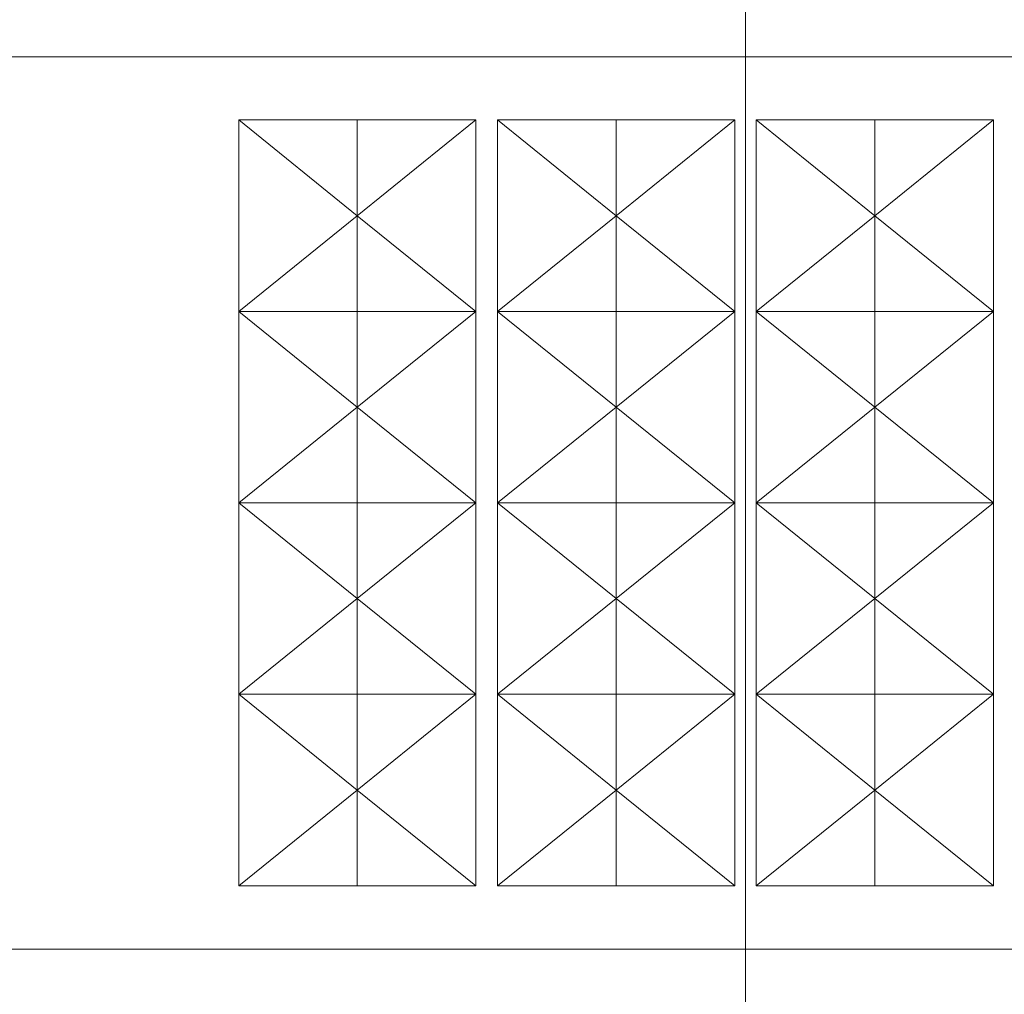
# Model space of a CAD drawing. Extents: x -740 to 300, y 62 to 1112.
# Tile 60 of 187: x -285 to -103, y 377 to 557. Entities that reach past the tile are written whole.
import ezdxf
from ezdxf.lldxf.tags import DXFTag

# ---------------------------------------------------------------- set-up
doc = ezdxf.new("R2010")
doc.units = 0
doc.layers.get('0').update_dxf_attribs({"lineweight": 13})
doc.layers.add('40 -44 Elektr. Anlagen- 2 Eigenstromversorgungsanlagen', color=7, linetype='Continuous', lineweight=5, true_color=0xff6633)
doc.layers.add('Dachflächen Moblierung', color=7, linetype='Continuous', lineweight=9, true_color=0x888888)
doc.layers.add('70 -71 Achsen- 1 Gebäudeachsen', color=7, linetype='STRICHPUNKT2-A06CPVBCL0', lineweight=18)
tags = doc.linetypes.add('grob-A06CPVB9L0', pattern=[14, 3, -8, 3]).pattern_tags.tags
tags[8:9] = [DXFTag(74, 4), DXFTag(75, 0), DXFTag(340, '0'), DXFTag(46, 0.0), DXFTag(50, 0.0), DXFTag(44, 0.0), DXFTag(45, 0.0)]
tags[6:7] = [DXFTag(74, 4), DXFTag(75, 0), DXFTag(340, '0'), DXFTag(46, 0.0), DXFTag(50, 0.0), DXFTag(44, 0.0), DXFTag(45, 0.0)]
tags[4:5] = [DXFTag(74, 4), DXFTag(75, 0), DXFTag(340, '0'), DXFTag(46, 0.0), DXFTag(50, 0.0), DXFTag(44, 0.0), DXFTag(45, 0.0)]
tags = doc.linetypes.add('STRICHPUNKT2-A06CPVBCL0', pattern=[12.7, 6.35, -3.175, 0, -3.175]).pattern_tags.tags
tags[10:11] = [DXFTag(74, 4), DXFTag(75, 0), DXFTag(340, '0'), DXFTag(46, 0.0), DXFTag(50, 0.0), DXFTag(44, 0.0), DXFTag(45, 0.0)]
tags[8:9] = [DXFTag(74, 4), DXFTag(75, 0), DXFTag(340, '0'), DXFTag(46, 0.0), DXFTag(50, 0.0), DXFTag(44, 0.0), DXFTag(45, 0.0)]
tags[6:7] = [DXFTag(74, 4), DXFTag(75, 0), DXFTag(340, '0'), DXFTag(46, 0.0), DXFTag(50, 0.0), DXFTag(44, 0.0), DXFTag(45, 0.0)]
tags[4:5] = [DXFTag(74, 4), DXFTag(75, 0), DXFTag(340, '0'), DXFTag(46, 0.0), DXFTag(50, 0.0), DXFTag(44, 0.0), DXFTag(45, 0.0)]

# ---------------------------------------------------------------- blocks, each defined once
blk = doc.blocks.new('Referenz-A06CPVBEL0')
at = {"layer": '40 -44 Elektr. Anlagen- 2 Eigenstromversorgungsanlagen', "color": 0, "lineweight": 9}
for p, q in [((-244.04, 502.81), (-244.04, 538.21)), ((-244.04, 538.21), (-222.12, 538.21)), ((-222.12, 538.21), (-222.12, 502.81)), ((-200.2, 538.21), (-222.12, 538.21)), ((-200.2, 502.81), (-200.2, 538.21)), ((-196.2, 502.81), (-196.2, 538.21)), ((-196.2, 538.21), (-174.28, 538.21)), ((-174.28, 538.21), (-174.28, 502.81)), ((-152.36, 538.21), (-174.28, 538.21)), ((-152.36, 502.81), (-152.36, 538.21)), ((-148.36, 502.81), (-148.36, 538.21)), ((-148.36, 538.21), (-126.44, 538.21)), ((-126.44, 538.21), (-126.44, 502.81)), ((-104.52, 538.21), (-126.44, 538.21)), ((-104.52, 502.81), (-104.52, 538.21)), ((-244.04, 467.41), (-244.04, 502.81)), ((-244.04, 502.81), (-222.12, 502.81)), ((-222.12, 502.81), (-222.12, 467.41)), ((-200.2, 502.81), (-222.12, 502.81)), ((-200.2, 467.41), (-200.2, 502.81)), ((-196.2, 467.41), (-196.2, 502.81)), ((-196.2, 502.81), (-174.28, 502.81)), ((-174.28, 502.81), (-152.36, 502.81)), ((-174.28, 502.81), (-174.28, 467.41)), ((-152.36, 467.41), (-152.36, 502.81)), ((-148.36, 467.41), (-148.36, 502.81)), ((-148.36, 502.81), (-126.44, 502.81)), ((-126.44, 502.81), (-104.52, 502.81)), ((-126.44, 502.81), (-126.44, 467.41)), ((-104.52, 467.41), (-104.52, 502.81)), ((-244.04, 432.01), (-244.04, 467.41)), ((-244.04, 467.41), (-222.12, 467.41)), ((-222.12, 467.41), (-222.12, 432.01)), ((-200.2, 467.41), (-222.12, 467.41)), ((-200.2, 432.01), (-200.2, 467.41)), ((-196.2, 432.01), (-196.2, 467.41)), ((-196.2, 467.41), (-174.28, 467.41)), ((-174.28, 467.41), (-174.28, 432.01)), ((-152.36, 467.41), (-174.28, 467.41)), ((-152.36, 432.01), (-152.36, 467.41)), ((-148.36, 432.01), (-148.36, 467.41)), ((-148.36, 467.41), (-126.44, 467.41)), ((-126.44, 467.41), (-126.44, 432.01)), ((-126.44, 467.41), (-104.52, 467.41)), ((-104.52, 432.01), (-104.52, 467.41)), ((-222.12, 432.01), (-244.04, 432.01)), ((-244.04, 396.61), (-244.04, 432.01)), ((-222.12, 432.01), (-200.2, 432.01)), ((-222.12, 432.01), (-222.12, 396.61)), ((-200.2, 396.61), (-200.2, 432.01)), ((-196.2, 396.61), (-196.2, 432.01)), ((-196.2, 432.01), (-174.28, 432.01)), ((-174.28, 432.01), (-174.28, 396.61)), ((-174.28, 432.01), (-152.36, 432.01)), ((-152.36, 396.61), (-152.36, 432.01)), ((-148.36, 396.61), (-148.36, 432.01)), ((-148.36, 432.01), (-126.44, 432.01)), ((-126.44, 432.01), (-126.44, 396.61)), ((-126.44, 432.01), (-104.52, 432.01)), ((-104.52, 396.61), (-104.52, 432.01)), ((-222.12, 396.61), (-244.04, 396.61)), ((-222.12, 396.61), (-200.2, 396.61)), ((-174.28, 396.61), (-196.2, 396.61)), ((-174.28, 396.61), (-152.36, 396.61)), ((-126.44, 396.61), (-148.36, 396.61)), ((-126.44, 396.61), (-104.52, 396.61))]:
    blk.add_line(p, q, dxfattribs=at)
at = {"layer": '70 -71 Achsen- 1 Gebäudeachsen', "color": 0, "linetype": 'STRICHPUNKT2-A06CPVBCL0', "ltscale": 0.18}
for p, q in [((-150.36, 1084.85), (-150.36, 85.41)), ((-682.36, 549.91), (76.35, 549.91)), ((-682.36, 384.91), (76.35, 384.91))]:
    blk.add_line(p, q, dxfattribs=at)
at = {"layer": 'Dachflächen Moblierung', "color": 0, "linetype": 'grob-A06CPVB9L0', "lineweight": 5, "ltscale": 0.13}
for p, q in [((-244.04, 538.21), (-222.12, 520.51)), ((-200.2, 538.21), (-222.12, 520.51)), ((-196.2, 538.21), (-174.28, 520.51)), ((-152.36, 538.21), (-174.28, 520.51)), ((-148.36, 538.21), (-126.44, 520.51)), ((-104.52, 538.21), (-126.44, 520.51)), ((-222.12, 520.51), (-244.04, 502.81)), ((-222.12, 520.51), (-200.2, 502.81)), ((-174.28, 520.51), (-196.2, 502.81)), ((-174.28, 520.51), (-152.36, 502.81)), ((-126.44, 520.51), (-148.36, 502.81)), ((-126.44, 520.51), (-104.52, 502.81)), ((-244.04, 502.81), (-222.12, 485.11)), ((-200.2, 502.81), (-222.12, 485.11)), ((-196.2, 502.81), (-174.28, 485.11)), ((-152.36, 502.81), (-174.28, 485.11)), ((-148.36, 502.81), (-126.44, 485.11)), ((-104.52, 502.81), (-126.44, 485.11)), ((-222.12, 485.11), (-244.04, 467.41)), ((-222.12, 485.11), (-200.2, 467.41)), ((-174.28, 485.11), (-196.2, 467.41)), ((-174.28, 485.11), (-152.36, 467.41)), ((-126.44, 485.11), (-148.36, 467.41)), ((-126.44, 485.11), (-104.52, 467.41)), ((-244.04, 467.41), (-222.12, 449.71)), ((-200.2, 467.41), (-222.12, 449.71)), ((-196.2, 467.41), (-174.28, 449.71)), ((-152.36, 467.41), (-174.28, 449.71)), ((-148.36, 467.41), (-126.44, 449.71)), ((-104.52, 467.41), (-126.44, 449.71)), ((-222.12, 449.71), (-244.04, 432.01)), ((-222.12, 449.71), (-200.2, 432.01)), ((-174.28, 449.71), (-196.2, 432.01)), ((-174.28, 449.71), (-152.36, 432.01)), ((-126.44, 449.71), (-148.36, 432.01)), ((-126.44, 449.71), (-104.52, 432.01)), ((-244.04, 432.01), (-222.12, 414.31)), ((-200.2, 432.01), (-222.12, 414.31)), ((-196.2, 432.01), (-174.28, 414.31)), ((-152.36, 432.01), (-174.28, 414.31)), ((-148.36, 432.01), (-126.44, 414.31)), ((-104.52, 432.01), (-126.44, 414.31)), ((-222.12, 414.31), (-244.04, 396.61)), ((-222.12, 414.31), (-200.2, 396.61)), ((-174.28, 414.31), (-196.2, 396.61)), ((-174.28, 414.31), (-152.36, 396.61)), ((-126.44, 414.31), (-148.36, 396.61)), ((-126.44, 414.31), (-104.52, 396.61))]:
    blk.add_line(p, q, dxfattribs=at)

msp = doc.modelspace()

# ---------------------------------------------------------------- block references
at = {"color": 8, "lineweight": 13, "ltscale": 0.13, "true_color": 0x808080}
msp.add_blockref('Referenz-A06CPVBEL0', (0, 0), dxfattribs=at)

doc.saveas('drawing.dxf')
